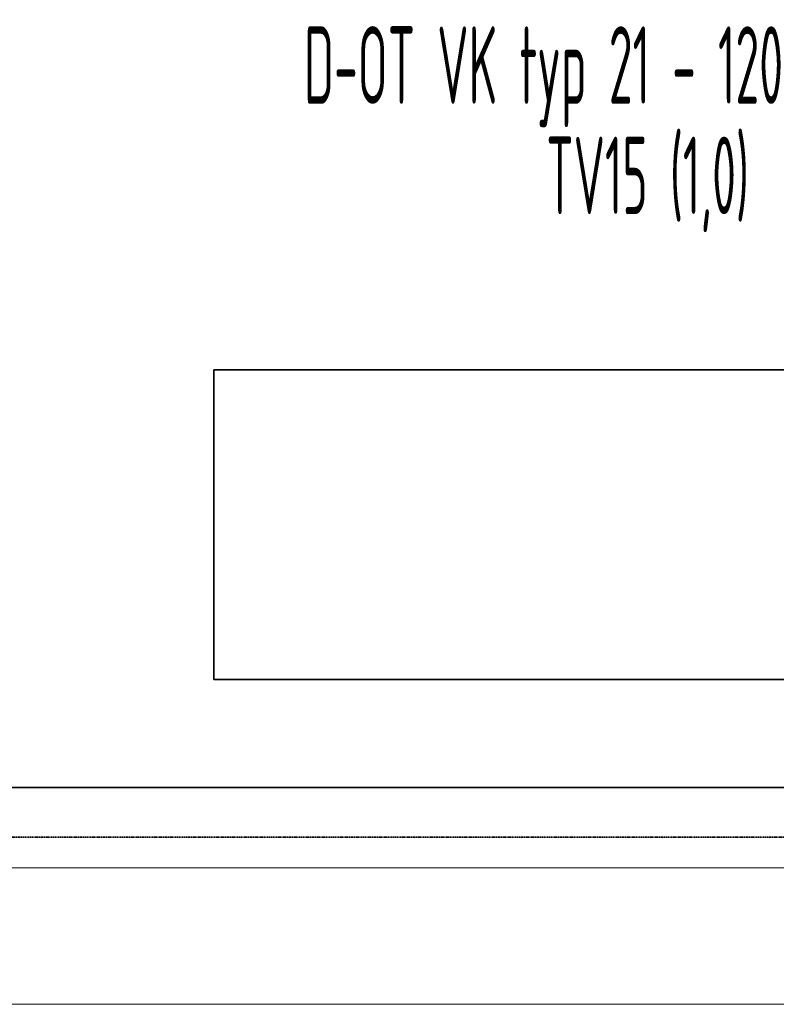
# Model space of a CAD drawing. Header units: millimetres. Extents: x 17747 to 112039, y -74980 to 446921.
# Tile 198 of 256: x 74920 to 76140, y -74980 to -73391. Entities that reach past the tile are written whole.
import ezdxf
from ezdxf.enums import TextEntityAlignment as Align

# ---------------------------------------------------------------- set-up
doc = ezdxf.new("R2010")
doc.units = ezdxf.units.MM
doc.linetypes.add('phl_thick', pattern=[0])
doc.linetypes.add('VERDECKT', pattern=[9.525, 6.35, -3.175])
for name, color, linetype, lineweight in [('JS_VYT_POPIS - OBECNĚ', 7, 'Continuous', 5), ('UT_SCHÉMA_PŘÍVOD', 10, 'Continuous', 35), ('UT_SCHÉMA_ZPÁTEČKA', 172, 'VERDECKT', 35), ('UT_ZAŘÍZENÍ - OT', 3, 'Continuous', 35), ('VZT_50 POPIS - OBECNE', 7, 'Continuous', 5)]:
    doc.layers.add(name, color=color, linetype=linetype, lineweight=lineweight)
doc.styles.add('VZT_POPIS', font='isocp.shx', dxfattribs={"width": 0.6, "height": 125})

msp = doc.modelspace()

# ---------------------------------------------------------------- linework, layer by layer
at = {"layer": 'UT_SCHÉMA_PŘÍVOD'}
msp.add_line((69732.8, -74630.3), (76332.8, -74630.3), dxfattribs=at)
at = {"layer": 'UT_SCHÉMA_ZPÁTEČKA', "ltscale": 0.3}
msp.add_line((69652.8, -74710.3), (76382.8, -74710.6), dxfattribs=at)
at = {"layer": 'UT_ZAŘÍZENÍ - OT', "linetype": 'Continuous'}
for p, q in [((76432.8, -73956.1), (75232.8, -73956.1)), ((75232.8, -73956.1), (75232.8, -74456.1)), ((75232.8, -74456.1), (76432.8, -74456.1))]:
    msp.add_line(p, q, dxfattribs=at)
at = {"layer": 'VZT_50 POPIS - OBECNE', "linetype": 'phl_thick'}
for p, q in [((57168, -74760.3), (76932.8, -74760.3)), ((57168, -74980.3), (76932.8, -74980.3))]:
    msp.add_line(p, q, dxfattribs=at)

# ---------------------------------------------------------------- texts
at = {"layer": 'JS_VYT_POPIS - OBECNĚ', "style": 'VZT_POPIS', "width": 0.5}
for s, p in [('D-OT VK typ 21 - 1200*500 mm', (75932.8, -73464.5)), ('TV15 (1,0)', (75932.8, -73642.5))]:
    msp.add_text(s, height=125, dxfattribs=at).set_placement(p, align=Align.MIDDLE_CENTER)

doc.saveas('drawing.dxf')
